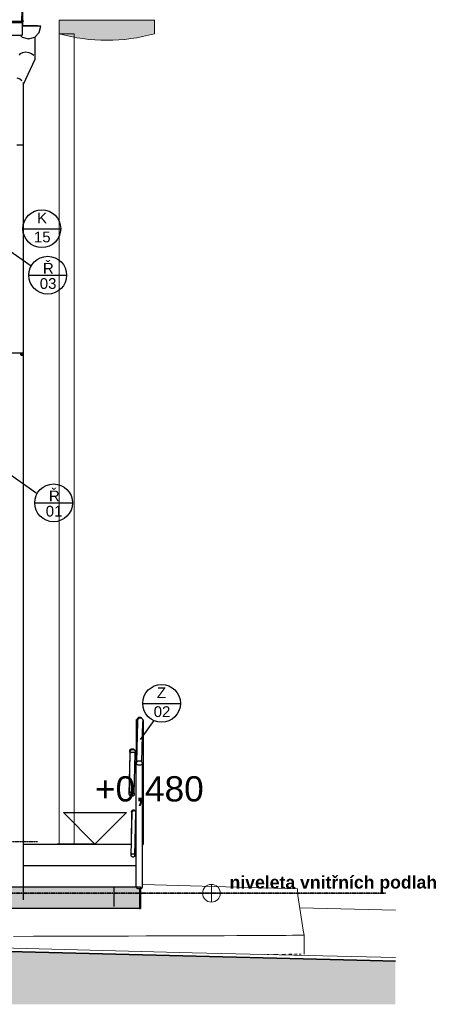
# Model space of a CAD drawing. Header units: millimetres. Extents: x -29001 to 109416, y -1251 to 13451.
# Tile 141 of 163: x -31 to 3297, y -790 to 7009. Entities that reach past the tile are written whole.
import ezdxf

# ---------------------------------------------------------------- set-up
doc = ezdxf.new("R2010")
doc.units = ezdxf.units.MM
doc.header["$MEASUREMENT"] = 0
doc.linetypes.add('čárkovaná 3', pattern=[1.5, 1, -0.5])
for name, color, linetype in [('POHLED JIŽNÍ_1_0', 7, 'Continuous'), ('POHLED JIŽNÍ_1_2D prvky - obecné', 7, 'Continuous'), ('POHLED JIŽNÍ_1_Konstrukce - nosné', 7, 'Continuous'), ('POHLED JIŽNÍ_1_Kóty - SP', 7, 'Continuous'), ('POHLED JIŽNÍ_1_Nové_3D prvky fasada stavajici', 7, 'Continuous'), ('POHLED JIŽNÍ_1_Nové_Konstrukce - krov', 7, 'Continuous'), ('POHLED JIŽNÍ_1_Nové_Konstrukce - nenosné', 7, 'Continuous'), ('POHLED JIŽNÍ_1_Nové_Konstrukce - nosné', 7, 'Continuous'), ('POHLED JIŽNÍ_1_Nové_Konstrukce - střechy a skořepiny', 7, 'Continuous'), ('POHLED JIŽNÍ_1_Nové_Kóty - SP', 7, 'Continuous'), ('POHLED JIŽNÍ_1_Nové_Popis', 7, 'Continuous'), ('POHLED JIŽNÍ_1_Popis', 7, 'Continuous'), ('POHLED JIŽNÍ_1_Situace - terén', 7, 'Continuous'), ('POHLED JIŽNÍ_1_Výplně – Řezové', 7, 'Continuous')]:
    doc.layers.add(name, color=color, linetype=linetype)
doc.styles.add('GENEROVANÝ_STYL_1', font='txt')
doc.styles.add('GENEROVANÝ_STYL_2', font='txt')
doc.styles.add('GENEROVANÝ_STYL_3', font='txt')

msp = doc.modelspace()

# ---------------------------------------------------------------- hatches: boundary and pattern name
at = {"layer": 'POHLED JIŽNÍ_1_Nové_Konstrukce - střechy a skořepiny', "linetype": 'Continuous', "lineweight": 0, "true_color": 0xd8c3c3}
msp.add_hatch(color=9, dxfattribs=at).paths.add_polyline_path([(927.3, -30), (927.3, 140), (-130.9, 140), (-130.9, -30)])
at = {"layer": 'POHLED JIŽNÍ_1_Situace - terén', "linetype": 'Continuous', "lineweight": 0, "true_color": 0xc3c3c3}
msp.add_hatch(color=9, dxfattribs=at).paths.add_polyline_path([(281.3, 6898.4, 0.137908), (1037.4, 6898.4), (1037.4, 7006.7), (281.3, 7006.7)])
at = {"layer": 'POHLED JIŽNÍ_1_Výplně – Řezové', "linetype": 'Continuous', "lineweight": 0, "true_color": 0x262626}
msp.add_hatch(color=250, dxfattribs=at).paths.add_polyline_path([(-27829.5, 285), (-27904.9, 285.9), (-27904.9, -789.6), (2949, -789.6), (2949, -448.2), (2747.7, -443.5), (-115.4, -370.9)])

# ---------------------------------------------------------------- linework, layer by layer
at = {"layer": 'POHLED JIŽNÍ_1_2D prvky - obecné', "color": 7, "linetype": 'Continuous', "lineweight": 13}
for p, q in [((1489.6, 160.5), (1489.6, 19.5)), ((1560.1, 90), (1419.1, 90))]:
    msp.add_line(p, q, dxfattribs=at)
msp.add_circle((1489.6, 90), 70.5, dxfattribs=at)
at = {"layer": 'POHLED JIŽNÍ_1_Konstrukce - nosné', "color": 7, "linetype": 'Continuous', "lineweight": 13}
for p, q in [((281.3, 6898.4), (284.3, 6898.4)), ((281.3, 480), (281.3, 6898.4)), ((284.3, 6898.4), (292.8, 6898.4)), ((292.8, 6898.4), (306.1, 6898.4)), ((306.1, 6898.4), (322.9, 6898.4)), ((322.9, 6898.4), (341.4, 6898.4)), ((341.4, 6898.4), (360, 6898.4)), ((360, 6898.4), (376.7, 6898.4)), ((376.7, 6898.4), (389.9, 6898.4)), ((389.9, 6898.4), (398.4, 6898.4)), ((398.4, 6898.4), (401.3, 6898.4)), ((401.3, 480), (401.3, 6898.4))]:
    msp.add_line(p, q, dxfattribs=at)
at = {"layer": 'POHLED JIŽNÍ_1_Konstrukce - nosné', "color": 7, "linetype": 'čárkovaná 3', "lineweight": 35}
msp.add_line((-162.2, 90), (2869.3, 90), dxfattribs=at)
at = {"layer": 'POHLED JIŽNÍ_1_Nové_3D prvky fasada stavajici', "color": 1, "linetype": 'Continuous', "lineweight": 25}
for p, q in [((89.9, 6873.5), (89.9, 6711.1)), ((-32.7, 6727.4), (-23, 6741.3)), ((-23, 6741.3), (-5.6, 6750.5)), ((-5.6, 6750.5), (17.1, 6753.8)), ((17.1, 6753.8), (41.4, 6750.5)), ((41.4, 6750.5), (63.9, 6741.3)), ((63.9, 6741.3), (80.9, 6727.4)), ((89.9, 6711.1), (89.6, 6694.8)), ((89.6, 6694.8), (-3.5, 6494.9)), ((-52, 6549.9), (-29.6, 6540.6)), ((-29.6, 6540.6), (-12.6, 6526.8)), ((-3.5, 6510.5), (-3.5, 6017)), ((-52, 6017), (-29.6, 6017)), ((-29.6, 6017), (-12.6, 6017)), ((-12.6, 6017), (-3.5, 6017)), ((-3.5, 6017), (-3.5, 38.6))]:
    msp.add_line(p, q, dxfattribs=at)
at = {"layer": 'POHLED JIŽNÍ_1_Nové_Konstrukce - krov', "color": 1, "linetype": 'Continuous', "lineweight": 25}
for p, q in [((-20791.4, 6986.6), (-11, 6986.6)), ((-11, 6986.6), (-11.1, 6936.6)), ((38.4, 6958.5), (-11.1, 6958.5)), ((14.8, 6959.5), (-9.3, 6959.5)), ((113.3, 6959.5), (14.8, 6959.5)), ((138.4, 6958.5), (38.4, 6958.5)), ((113, 6958.5), (113.3, 6959.5)), ((125, 6908.5), (138.4, 6958.5)), ((-20791.9, 6886.6), (-11.6, 6886.6)), ((-26.3, 6886.6), (-11.6, 6871.9)), ((-11.3, 6900), (-11.6, 6886.6)), ((-11.6, 6871.9), (38.4, 6858.5)), ((-11.1, 6936.6), (-11.3, 6900)), ((38.4, 6858.5), (88.4, 6871.9)), ((88.4, 6871.9), (125, 6908.5)), ((38.4, 6858.5), (37.9, 6858.5))]:
    msp.add_line(p, q, dxfattribs=at)
at = {"layer": 'POHLED JIŽNÍ_1_Nové_Konstrukce - nenosné', "color": 1, "linetype": 'Continuous', "lineweight": 25}
for p, q in [((-3.5, 480), (855.2, 480)), ((885.2, 480), (893.2, 480)), ((-3.5, 310), (893.2, 310)), ((-3.5, 140), (893.2, 140)), ((927.3, -30), (927.3, 127.6)), ((915.9, -30), (918.2, -30)), ((918.2, -30), (927.3, -30))]:
    msp.add_line(p, q, dxfattribs=at)
at = {"layer": 'POHLED JIŽNÍ_1_Nové_Konstrukce - nosné', "color": 1, "linetype": 'Continuous', "lineweight": 25}
for p, q in [((-102.4, 4370), (-7, 4370)), ((-16.8, 4370), (-16.8, 4359.8)), ((-14.2, 4370), (-14.2, 4357.2)), ((-9.6, 4370), (-9.6, 4352.6)), ((-7, 4370), (-7, 4350)), ((-16.8, 4350), (-26.8, 4360)), ((-24.2, 4360), (-26.8, 4360)), ((-14.2, 4350), (-24.2, 4360)), ((-9.6, 4350), (-19.6, 4360)), ((-17, 4360), (-19.6, 4360)), ((-7, 4350), (-17, 4360)), ((-16.8, 4357.2), (-16.8, 4352.6)), ((-14.2, 4350), (-16.8, 4350)), ((-14.2, 4354.6), (-14.2, 4350)), ((-7, 4350), (-9.6, 4350)), ((908.9, 1480.5), (911.8, 1482.5)), ((911.8, 1482.5), (915, 1484)), ((915, 1484), (918.3, 1484.9)), ((918.3, 1484.9), (921.8, 1485.2)), ((921.8, 1485.2), (925.3, 1484.9)), ((925.3, 1484.9), (928.6, 1484)), ((928.6, 1484), (931.8, 1482.5)), ((931.8, 1482.5), (934.7, 1480.5)), ((896.8, 1465.2), (897.2, 1465.5)), ((896.8, 1126.8), (896.8, 1465.2)), ((897.2, 1465.5), (898.3, 1465.7)), ((898.3, 1465.7), (900.2, 1465.9)), ((898.4, 1128), (905.8, 1449.4)), ((900.2, 1465.9), (901.9, 1466.1)), ((901.4, 1461.1), (901, 1460)), ((901, 1460), (901.3, 1458.9)), ((901, 1241), (901, 1460)), ((901.3, 1458.9), (902.4, 1457.8)), ((902.6, 1462.2), (901.4, 1461.1)), ((901.9, 1466.1), (902.1, 1468.7)), ((902.1, 1468.7), (903, 1472)), ((902.4, 1457.8), (904.2, 1456.8)), ((904.5, 1463.2), (902.6, 1462.2)), ((903, 1472), (904.5, 1475.2)), ((904.2, 1456.8), (906.7, 1455.9)), ((904.5, 1475.2), (906.5, 1478)), ((906.4, 1463.8), (904.5, 1463.2)), ((906.1, 1461.2), (906.3, 1463.5)), ((906.3, 1463.5), (907.2, 1466.8)), ((906.5, 1478), (908.9, 1480.5)), ((906.7, 1455.9), (906.9, 1455.9)), ((907.2, 1466.8), (908.7, 1470)), ((908.7, 1470), (910.7, 1472.9)), ((910.7, 1472.9), (913.2, 1475.3)), ((913.2, 1475.3), (916, 1477.3)), ((916, 1477.3), (919.2, 1478.8)), ((919.2, 1478.8), (922.5, 1479.7)), ((922.5, 1479.7), (926, 1480)), ((926, 1480), (929.5, 1479.7)), ((929.5, 1479.7), (932.8, 1478.8)), ((932.8, 1478.8), (936, 1477.3)), ((934.7, 1480.5), (937.1, 1478)), ((936, 1477.3), (938.9, 1475.3)), ((941.3, 1472.9), (937.1, 1478)), ((938.4, 1127.9), (945.8, 1449.2)), ((938.9, 1475.3), (941.3, 1472.9)), ((941.3, 1472.9), (943.3, 1470)), ((943.3, 1470), (944.8, 1466.8)), ((944.6, 1455.9), (945, 1455.9)), ((944.8, 1466.8), (945.7, 1463.5)), ((945, 1455.9), (947.5, 1456.8)), ((945.1, 1465.7), (945.3, 1465.7)), ((945.3, 1465.7), (946.4, 1465.5)), ((947.8, 1463.2), (945.6, 1464)), ((945.7, 1463.5), (945.9, 1461.2)), ((946.4, 1465.5), (946.8, 1465.2)), ((946.8, 1463.5), (946.8, 1465.2)), ((947.5, 1456.8), (949.4, 1457.8)), ((949.6, 1462.2), (947.8, 1463.2)), ((949.4, 1457.8), (950.6, 1458.9)), ((950.7, 1461.1), (949.6, 1462.2)), ((950.6, 1458.9), (951, 1460)), ((951, 1460), (950.7, 1461.1)), ((951, 480), (951, 1460)), ((841.8, 1215.2), (836.9, 881.5)), ((838.4, 876.1), (845.8, 1196.3)), ((841.8, 1215.2), (842.1, 1218.7)), ((842.1, 1211.7), (841.8, 1215.2)), ((842.1, 1218.7), (843, 1222)), ((842.1, 1218.7), (842.1, 1218.7)), ((843, 1208.3), (842.1, 1211.7)), ((842.1, 1211.7), (842.1, 1211.7)), ((843, 1222), (844.5, 1225.2)), ((843, 1222), (843, 1222)), ((844.5, 1205.2), (843, 1208.3)), ((843, 1208.3), (843, 1208.3)), ((844.5, 1225.2), (846.5, 1228)), ((844.5, 1225.2), (844.5, 1225.2)), ((845.8, 1203.4), (844.5, 1205.2)), ((845.8, 1210), (846, 1213.5)), ((845.8, 1196.3), (845.8, 1210)), ((845.8, 1196.3), (846, 1198.4)), ((846, 1213.5), (846.9, 1216.8)), ((846, 1198.4), (846.9, 1200.4)), ((846.5, 1228), (848.9, 1230.5)), ((846.5, 1228), (846.5, 1228)), ((846.5, 1228), (846.5, 1228)), ((846.9, 1216.8), (848.3, 1220)), ((846.9, 1200.4), (848.3, 1202.3)), ((848.3, 1220), (850.3, 1222.9)), ((848.3, 1202.3), (850.3, 1204)), ((848.9, 1230.5), (851.8, 1232.5)), ((848.9, 1230.5), (848.9, 1230.5)), ((850.3, 1222.9), (852.7, 1225.3)), ((850.3, 1204), (852.7, 1205.5)), ((851.8, 1232.5), (855, 1234)), ((851.8, 1232.5), (851.8, 1232.5)), ((852.7, 1225.3), (855.5, 1227.3)), ((852.7, 1205.5), (855.5, 1206.7)), ((855, 1234), (858.3, 1234.9)), ((855, 1234), (858.3, 1234.9)), ((855.5, 1227.3), (858.7, 1228.8)), ((855.5, 1206.7), (858.7, 1207.5)), ((858.3, 1234.9), (861.8, 1235.2)), ((858.7, 1228.8), (862, 1229.7)), ((858.7, 1207.5), (862, 1208.1)), ((861.8, 1235.2), (861.8, 1235.2)), ((861.8, 1235.2), (865.3, 1234.9)), ((862, 1229.7), (865.5, 1230)), ((862, 1208.1), (865.5, 1208.3)), ((865.3, 1234.9), (868.6, 1234)), ((865.3, 1234.9), (868.6, 1234)), ((865.5, 1230), (869, 1229.7)), ((865.5, 1230), (866, 1230)), ((865.5, 1208.3), (869, 1208.1)), ((866, 1230), (869.5, 1229.7)), ((868.6, 1234), (871.8, 1232.5)), ((868.6, 1234), (868.6, 1234)), ((869, 1229.7), (872.4, 1228.8)), ((869, 1208.1), (872.4, 1207.5)), ((869.5, 1229.7), (872.8, 1228.8)), ((871.8, 1232.5), (874.7, 1230.5)), ((871.8, 1232.5), (871.8, 1232.5)), ((872.4, 1228.8), (875.5, 1227.3)), ((872.4, 1207.5), (875.5, 1206.7)), ((872.8, 1228.8), (876, 1227.3)), ((874.7, 1230.5), (877.1, 1228)), ((875.5, 1227.3), (878.4, 1225.3)), ((875.5, 1206.7), (878.4, 1205.5)), ((876, 1227.3), (878.9, 1225.3)), ((881.3, 1222.9), (877.1, 1228)), ((878.4, 1225.3), (880.9, 1222.9)), ((878.4, 1205.5), (880.9, 1204)), ((878.4, 876.1), (885.8, 1196.3)), ((878.9, 1225.3), (881.3, 1222.9)), ((880.9, 1222.9), (883, 1220)), ((880.9, 1204), (883, 1202.3)), ((881.3, 1222.9), (883.3, 1220)), ((883, 1220), (884.5, 1216.8)), ((883, 1202.3), (884.5, 1200.4)), ((883.3, 1220), (884.8, 1216.8)), ((884.5, 1216.8), (885.4, 1213.5)), ((884.5, 1200.4), (885.4, 1198.4)), ((884.8, 1216.8), (885.7, 1213.5)), ((885.4, 1198.4), (885.8, 1196.3)), ((885.7, 1213.5), (886, 1210)), ((885.8, 1196.3), (885.8, 1210)), ((886, 1210), (885.8, 1207.1)), ((891.9, 1131.4), (892.3, 1131.9)), ((891.9, 480), (891.9, 1131.4)), ((892.3, 1131.9), (893.4, 1132.4)), ((893.6, 1122.3), (893.2, 1120)), ((893.2, 1120), (893.5, 1117.7)), ((893.2, 140), (893.2, 1120)), ((893.4, 1132.4), (895.3, 1132.9)), ((893.5, 1117.7), (894.6, 1115.4)), ((894.8, 1124.6), (893.6, 1122.3)), ((894.6, 1115.4), (896.4, 1113.3)), ((896.7, 1126.7), (894.8, 1124.6)), ((895.3, 1132.9), (896.8, 1133.2)), ((896.4, 1113.3), (898.8, 1111.4)), ((898.6, 1128.1), (896.7, 1126.7)), ((898.5, 1124.5), (898.6, 1125.4)), ((898.6, 1125.4), (899.5, 1128.4)), ((898.8, 1111.4), (901.9, 1109.7)), ((899.5, 1128.4), (900.9, 1131.2)), ((900.9, 1131.2), (902.9, 1133.7)), ((901.9, 1109.7), (905.4, 1108.4)), ((902.9, 1133.7), (905.3, 1135.9)), ((905.3, 1135.9), (908.2, 1137.6)), ((905.4, 1108.4), (909.3, 1107.4)), ((908.2, 1137.6), (911.3, 1138.9)), ((909.3, 1107.4), (913.5, 1106.8)), ((911.3, 1138.9), (914.7, 1139.7)), ((913.5, 1106.8), (917.9, 1106.6)), ((914.7, 1139.7), (918.2, 1140)), ((917.9, 1106.6), (922.2, 1106.8)), ((918.2, 1140), (921.6, 1139.7)), ((921.6, 1139.7), (925, 1138.9)), ((922.2, 1106.8), (926.4, 1107.4)), ((925, 1138.9), (928.2, 1137.6)), ((926.4, 1107.4), (930.4, 1108.4)), ((928.2, 1137.6), (931.1, 1135.9)), ((930.4, 1108.4), (934, 1109.7)), ((931.1, 1135.9), (933.5, 1133.7)), ((933.5, 1133.7), (935.5, 1131.2)), ((934, 1109.7), (937.1, 1111.4)), ((935.5, 1131.2), (937, 1128.4)), ((937, 1128.4), (938, 1125.4)), ((937.1, 1111.4), (939.7, 1113.3)), ((938, 1125.4), (938.1, 1124.5)), ((940, 1126.7), (938.1, 1128.1)), ((939.7, 1113.3), (941.6, 1115.4)), ((941.8, 1124.6), (940, 1126.7)), ((941.6, 1115.4), (942.7, 1117.7)), ((942.8, 1122.3), (941.8, 1124.6)), ((942.7, 1117.7), (943.2, 1120)), ((943.2, 1120), (942.8, 1122.3)), ((943.2, 140), (943.2, 1120)), ((837.2, 878.1), (836.9, 881.5)), ((838.1, 874.8), (837.2, 878.1)), ((838.6, 873.7), (838.1, 874.8)), ((838.4, 876.1), (838.7, 879.1)), ((838.7, 873), (838.4, 876.1)), ((838.7, 879.1), (839.5, 882.1)), ((839.6, 870), (838.7, 873)), ((839.5, 882.1), (841, 884.9)), ((841.1, 867.2), (839.6, 870)), ((841, 884.9), (843, 887.4)), ((843.1, 864.7), (841.1, 867.2)), ((843, 887.4), (845.4, 889.6)), ((845.6, 862.6), (843.1, 864.7)), ((845.4, 889.6), (848.3, 891.3)), ((848.5, 860.8), (845.6, 862.6)), ((848.3, 891.3), (851.4, 892.6)), ((851.6, 859.5), (848.5, 860.8)), ((851.4, 892.6), (854.8, 893.4)), ((855, 858.7), (851.6, 859.5)), ((854.8, 893.4), (858.3, 893.7)), ((858.5, 858.4), (855, 858.7)), ((858.3, 893.7), (861.7, 893.4)), ((862, 858.7), (858.5, 858.4)), ((861.7, 893.4), (865.1, 892.6)), ((865.3, 859.5), (862, 858.7)), ((865.1, 892.6), (868.3, 891.3)), ((868.5, 860.8), (865.3, 859.5)), ((868.3, 891.3), (871.1, 889.6)), ((871.3, 862.6), (868.5, 860.8)), ((871.1, 889.6), (873.6, 887.4)), ((873.8, 864.7), (871.3, 862.6)), ((873.6, 887.4), (875.6, 884.9)), ((875.8, 867.2), (873.8, 864.7)), ((875.6, 884.9), (877.1, 882.1)), ((877.2, 870), (875.8, 867.2)), ((877.1, 882.1), (878.1, 879.1)), ((878.1, 873), (877.2, 870)), ((878.1, 879.1), (878.4, 876.1)), ((878.4, 876.1), (878.1, 873)), ((856.8, 735.2), (853.1, 480)), ((853.2, 390), (861, 729.8)), ((856.8, 735.2), (857, 737.8)), ((856.8, 735.2), (856.8, 735.2)), ((857, 732.6), (856.8, 735.2)), ((857, 737.8), (857.7, 740.3)), ((857.7, 730.1), (857, 732.6)), ((857.7, 740.3), (858.8, 742.7)), ((858.8, 727.7), (857.7, 730.1)), ((858.8, 742.7), (860.3, 744.8)), ((860.3, 725.6), (858.8, 727.7)), ((860.3, 744.8), (862.2, 746.7)), ((860.3, 725.6), (860.3, 725.6)), ((860.9, 724.8), (860.3, 725.6)), ((861, 730), (861.2, 732.6)), ((861, 729.9), (861.2, 732.4)), ((861, 729.9), (861, 730)), ((861, 729.8), (861, 729.9)), ((861.2, 732.6), (861.9, 735.1)), ((861.2, 732.4), (861.9, 734.9)), ((861.9, 735.1), (863, 737.5)), ((861.9, 734.9), (863, 737.3)), ((862.2, 746.7), (864.3, 748.2)), ((862.2, 746.7), (862.2, 746.7)), ((863, 737.5), (864.5, 739.6)), ((863, 737.3), (864.5, 739.4)), ((864.3, 748.2), (866.7, 749.3)), ((864.3, 748.2), (864.3, 748.2)), ((864.5, 739.6), (866.4, 741.5)), ((864.5, 739.4), (866.4, 741.3)), ((866.4, 741.5), (868.5, 743)), ((866.4, 741.3), (868.5, 742.8)), ((866.7, 749.3), (869.2, 750)), ((868.5, 743), (870.9, 744.1)), ((868.5, 742.8), (870.9, 743.9)), ((869.2, 750), (871.8, 750.2)), ((870.9, 744.1), (873.4, 744.8)), ((870.9, 743.9), (873.4, 744.6)), ((871.8, 750.2), (874.4, 750)), ((873.4, 744.8), (876, 745)), ((873.4, 744.6), (876, 744.8)), ((874.4, 750), (876.9, 749.3)), ((876, 745), (878.6, 744.8)), ((876, 744.8), (878.6, 744.6)), ((876.9, 749.3), (879.3, 748.2)), ((878.6, 744.8), (881.1, 744.1)), ((878.6, 744.6), (881.1, 743.9)), ((879.3, 748.2), (881.4, 746.7)), ((881.1, 744.1), (883.5, 743)), ((881.1, 743.9), (883.5, 742.8)), ((881.4, 746.7), (883.3, 744.8)), ((883.2, 390), (891, 729.8)), ((887.5, 739.6), (883.3, 744.8)), ((883.5, 743), (885.6, 741.5)), ((883.5, 742.8), (885.6, 741.3)), ((885.6, 741.5), (887.5, 739.6)), ((885.6, 741.3), (887.5, 739.4)), ((887.5, 739.6), (889, 737.5)), ((887.5, 739.4), (889, 737.3)), ((889, 737.5), (890.1, 735.1)), ((889, 737.3), (890.1, 734.9)), ((890.1, 735.1), (890.8, 732.6)), ((890.1, 734.9), (890.8, 732.4)), ((890.8, 732.6), (891, 730)), ((890.8, 732.4), (891, 729.9)), ((891, 730), (891, 729.9)), ((891, 729.9), (891, 729.8)), ((943.2, 475.5), (945, 475.9)), ((945, 475.9), (947.5, 476.8)), ((947.5, 476.8), (949.4, 477.8)), ((949.4, 477.8), (950.6, 478.9)), ((950.6, 478.9), (951, 480)), ((853.2, 390), (853.4, 392.3)), ((853.4, 387.7), (853.2, 390)), ((853.4, 392.3), (854.1, 394.5)), ((854.1, 394.5), (855.1, 396.6)), ((855.1, 396.6), (856.6, 398.5)), ((856.6, 398.5), (858.5, 400.1)), ((858.5, 400.1), (860.6, 401.4)), ((860.6, 401.4), (863, 402.4)), ((863, 402.4), (865.5, 403)), ((865.5, 403), (868.1, 403.2)), ((868.1, 403.2), (870.7, 403)), ((870.7, 403), (873.2, 402.4)), ((873.2, 402.4), (875.6, 401.4)), ((875.6, 401.4), (877.7, 400.1)), ((877.7, 400.1), (879.6, 398.5)), ((879.6, 398.5), (881.1, 396.6)), ((881.1, 396.6), (882.2, 394.5)), ((882.2, 394.5), (882.9, 392.3)), ((882.9, 392.3), (883.2, 390)), ((883.2, 390), (883, 387.7)), ((854.1, 385.5), (853.4, 387.7)), ((855.2, 383.4), (854.1, 385.5)), ((856.7, 381.5), (855.2, 383.4)), ((858.6, 379.9), (856.7, 381.5)), ((860.8, 378.6), (858.6, 379.9)), ((863.1, 377.6), (860.8, 378.6)), ((865.7, 377), (863.1, 377.6)), ((868.3, 376.8), (865.7, 377)), ((870.9, 377), (868.3, 376.8)), ((873.4, 377.6), (870.9, 377)), ((875.8, 378.6), (873.4, 377.6)), ((877.9, 379.9), (875.8, 378.6)), ((879.7, 381.5), (877.9, 379.9)), ((881.2, 383.4), (879.7, 381.5)), ((882.3, 385.5), (881.2, 383.4)), ((883, 387.7), (882.3, 385.5)), ((718.2, -13.7), (718.2, 140)), ((893.2, 139.8), (893.5, 137.7)), ((893.5, 137.7), (894.6, 135.4)), ((894.6, 135.4), (896.4, 133.3)), ((896.4, 133.3), (898.8, 131.4)), ((898.8, 131.4), (901.9, 129.7)), ((901.9, 129.7), (905.4, 128.4)), ((905.4, 128.4), (909.3, 127.4)), ((909.3, 127.4), (913.5, 126.8)), ((913.5, 126.8), (917.9, 126.6)), ((917.9, 126.6), (922.2, 126.8)), ((918.2, 126.6), (918.2, -30)), ((922.2, 126.8), (926.4, 127.4)), ((926.4, 127.4), (930.4, 128.4)), ((930.4, 128.4), (934, 129.7)), ((934, 129.7), (937.1, 131.4)), ((937.1, 131.4), (939.7, 133.3)), ((939.7, 133.3), (941.6, 135.4)), ((941.6, 135.4), (942.7, 137.7)), ((942.7, 137.7), (943.2, 140)), ((918.2, -30), (918.2, -30.2))]:
    msp.add_line(p, q, dxfattribs=at)
at = {"layer": 'POHLED JIŽNÍ_1_Nové_Konstrukce - nosné', "color": 1, "linetype": 'čárkovaná 3', "lineweight": 25}
msp.add_line((-20487.6, 499.5), (109.8, 499.5), dxfattribs=at)
at = {"layer": 'POHLED JIŽNÍ_1_Nové_Konstrukce - střechy a skořepiny', "color": 1, "linetype": 'Continuous', "lineweight": 25}
for p, q in [((6.9, 10770.4), (-9.3, 6958.5)), ((-12.3, 6996.8), (-11.9, 7079.2)), ((-132.3, 6997.1), (-12.3, 6996.8)), ((-9.2, 6989.2), (-0.6, 6998.7)), ((-9.1, 7006.6), (-0.6, 6998.7))]:
    msp.add_line(p, q, dxfattribs=at)
at = {"layer": 'POHLED JIŽNÍ_1_Nové_Konstrukce - střechy a skořepiny', "color": 1, "linetype": 'Continuous', "lineweight": 25, "flags": 128}
msp.add_lwpolyline([(927.3, -30), (-130.9, -30), (-130.9, 140), (927.3, 140)], close=True, dxfattribs=at)
at = {"layer": 'POHLED JIŽNÍ_1_Nové_Kóty - SP', "color": 1, "linetype": 'Continuous', "lineweight": 25}
for p, q in [((566.4, 480), (316.4, 730)), ((316.4, 730), (816.4, 730)), ((816.4, 730), (566.4, 480)), ((566.4, 480), (266.4, 480)), ((566.4, 480), (753.9, 480))]:
    msp.add_line(p, q, dxfattribs=at)
at = {"layer": 'POHLED JIŽNÍ_1_Nové_Popis', "color": 1, "linetype": 'Continuous', "lineweight": 25}
for p, q in [((-4.7, 5354), (294.7, 5354)), ((60.2, 5057.5), (-127, 5189.4)), ((41.7, 4985.3), (341.1, 4985.3)), ((107.6, 3254.3), (-152.7, 3437.7)), ((89, 3182.1), (388.4, 3182.1)), ((944.8, 1594.3), (1244.2, 1594.3)), ((1032, 1457.1), (926, 1307.9))]:
    msp.add_line(p, q, dxfattribs=at)
for centre in [(145, 5354), (191.4, 4985.3), (238.7, 3182.1), (1094.5, 1594.3)]:
    msp.add_circle(centre, 149.7, dxfattribs=at)
at = {"layer": 'POHLED JIŽNÍ_1_Situace - terén', "color": 7, "linetype": 'Continuous', "lineweight": 13}
for p, q in [((2172.9, 124.2), (943.2, 158.9)), ((2175, 71.1), (2172.9, 124.2)), ((2217.6, -202.2), (2175, 71.1)), ((2949, -44.7), (2190.2, -26.2)), ((2225.4, -242), (2217.6, -202.2)), ((-79.7, -251.3), (77.8, -250.9)), ((77.8, -250.9), (234, -250.5)), ((234, -250.5), (388.2, -250.1)), ((388.2, -250.1), (539.9, -249.7)), ((539.9, -249.7), (688.3, -249.3)), ((688.3, -249.3), (832.9, -248.9)), ((832.9, -248.9), (973.1, -248.4)), ((973.1, -248.4), (1108.4, -248)), ((1108.4, -248), (1238.2, -247.5)), ((1238.2, -247.5), (1361.9, -247)), ((1361.9, -247), (1479.2, -246.6)), ((1479.2, -246.6), (1589.4, -246.1)), ((1589.4, -246.1), (1692.3, -245.7)), ((1692.3, -245.7), (1787.2, -245.2)), ((1787.2, -245.2), (1874, -244.8)), ((1874, -244.8), (1952.2, -244.3)), ((1952.2, -244.3), (2021.5, -243.9)), ((2021.5, -243.9), (2081.6, -243.5)), ((2081.6, -243.5), (2132.3, -243.1)), ((2132.3, -243.1), (2173.3, -242.7)), ((2173.3, -242.7), (2204.6, -242.3)), ((2204.6, -242.3), (2225.4, -242)), ((2225.4, -242), (2225.4, -392)), ((1336.4, -380.7), (-180.1, -342.3)), ((2949, -418.8), (1336.4, -380.7)), ((1940.6, -394.7), (1932.1, -394.8)), ((1946.1, -394.7), (1940.6, -394.7)), ((2011.3, -394.2), (1981.4, -394.5)), ((2016.1, -394.2), (2011.3, -394.2)), ((2072.8, -393.8), (2046.8, -394)), ((2076.9, -393.7), (2072.8, -393.8)), ((2125, -393.3), (2103, -393.5)), ((2128.3, -393.3), (2125, -393.3)), ((2167.6, -392.9), (2149.6, -393.1)), ((2170.1, -392.8), (2167.6, -392.9)), ((2200.4, -392.5), (2186.5, -392.6)), ((2201.7, -392.4), (2200.4, -392.5))]:
    msp.add_line(p, q, dxfattribs=at)
at = {"layer": 'POHLED JIŽNÍ_1_Situace - terén', "color": 7, "linetype": 'Continuous', "lineweight": 13, "flags": 128}
msp.add_lwpolyline([(281.3, 6898.4, 0.137908), (1037.4, 6898.4), (1037.4, 7006.7), (281.3, 7006.7)], format="xyb", close=True, dxfattribs=at)
at = {"layer": 'POHLED JIŽNÍ_1_Situace - terén', "color": 7, "linetype": 'Continuous', "lineweight": 35, "flags": 128}
msp.add_lwpolyline([(-27904.9, 285.9), (-27829.5, 285), (-115.4, -370.9), (2747.7, -443.5), (2949, -448.2)], dxfattribs=at)

# ---------------------------------------------------------------- texts
at = {"layer": 'POHLED JIŽNÍ_1_0', "color": 7, "linetype": 'Continuous', "lineweight": 20, "insert": (1633.5, 97.2), "char_height": 100, "attachment_point": 7, "style": 'GENEROVANÝ_STYL_2'}
msp.add_mtext('\\A1;{\\pql;\\fArial|b1|i0|c238|p38;niveleta\\fArial|b1|i0|c238|p38; vnitřních podlah}', dxfattribs=at)
at = {"layer": 'POHLED JIŽNÍ_1_Kóty - SP', "color": 1, "linetype": 'Continuous', "lineweight": 25, "insert": (566.4, 780), "char_height": 200, "width": 844.802, "attachment_point": 7, "style": 'GENEROVANÝ_STYL_1'}
msp.add_mtext('\\A1;{\\pql;\\fArial|b0|i0|c0|p38;+0,480}', dxfattribs=at)
at = {"layer": 'POHLED JIŽNÍ_1_Popis', "color": 1, "linetype": 'Continuous', "lineweight": 25, "char_height": 85, "attachment_point": 7, "style": 'GENEROVANÝ_STYL_3'}
for s, insert in [('\\A1;{\\pql;\\fArial|b0|i0|c238|p38;K}', (107.4, 5395.6)), ('\\A1;{\\pql;\\fArial|b0|i0|c238|p38;1\\fArial|b0|i0|c238|p38;5}', (82.5, 5244.5)), ('\\A1;{\\pql;\\fArial|b0|i0|c238|p38;Ř}', (153.7, 4997.9)), ('\\A1;{\\pql;\\fArial|b0|i0|c238|p38;0\\fArial|b0|i0|c238|p38;3}', (128.9, 4875.9)), ('\\A1;{\\pql;\\fArial|b0|i0|c238|p38;Ř}', (201.1, 3194.6)), ('\\A1;{\\pql;\\fArial|b0|i0|c238|p38;0\\fArial|b0|i0|c238|p38;1}', (176.2, 3072.7)), ('\\A1;{\\pql;\\fArial|b0|i0|c238|p38;Z}', (1056.9, 1635.9)), ('\\A1;{\\pql;\\fArial|b0|i0|c238|p38;02}', (1032, 1484.8))]:
    msp.add_mtext(s, dxfattribs=dict(at, insert=insert))

doc.saveas('drawing.dxf')
